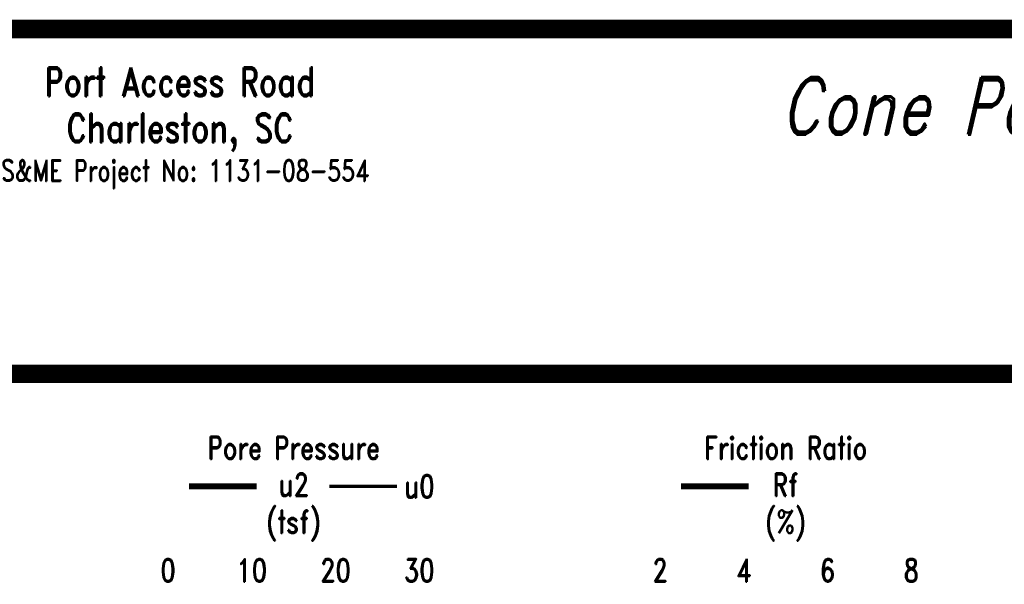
# Model space of a CAD drawing. Extents: x 0 to 10.2, y 0 to 7.6.
# Tile 3 of 4: x 3.4 to 6.6, y 5.8 to 7.6. Entities that reach past the tile are written whole.
import ezdxf
from ezdxf.enums import TextEntityAlignment as Align

# ---------------------------------------------------------------- set-up
doc = ezdxf.new("R2010")
doc.units = 0
doc.linetypes.add('Dash', pattern=[0.12, 0.08, -0.04])
doc.linetypes.add('Solid', pattern=[0])
doc.layers.get('0').update_dxf_attribs({"linetype": 'Solid'})
doc.styles.add('ROMAND', font='romand', dxfattribs={"height": 1})

msp = doc.modelspace()

# ---------------------------------------------------------------- linework, layer by layer
at = {"color": 7, "linetype": 'Solid'}
for points, const_width in [([(0, 0), (10.15, 0), (10.15, 7.625), (0, 7.625), (0, 0)], 0.015), ([(0, 0), (10.15, 0), (10.15, 7.625), (0, 7.625), (0, 0)], 0.015), ([(0, 0), (10.15, 0), (10.15, 7.625), (0, 7.625), (0, 0)], 0.015), ([(0, 0), (10.15, 0), (10.15, 7.625), (0, 7.625), (0, 0)], 0.015), ([(0, 0), (10.15, 0), (10.15, 7.625), (0, 7.625), (0, 0)], 0.015), ([(0, 0), (10.15, 0), (10.15, 7.625), (0, 7.625), (0, 0)], 0.015), ([(0, 0), (10.15, 0), (10.15, 7.625), (0, 7.625), (0, 0)], 0.015), ([(0, 0), (10.15, 0), (10.15, 7.625), (0, 7.625), (0, 0)], 0.015), ([(0, 0), (10.15, 0), (10.15, 7.625), (0, 7.625), (0, 0)], 0.015), ([(0, 0), (10.15, 0), (10.15, 7.625), (0, 7.625), (0, 0)], 0.015), ([(0, 0), (10.15, 0), (10.15, 7.625), (0, 7.625), (0, 0)], 0.015), ([(0, 0), (10.15, 0), (10.15, 7.625), (0, 7.625), (0, 0)], 0.015), ([(0, 0), (10.15, 0), (10.15, 7.625), (0, 7.625), (0, 0)], 0.015), ([(0, 0), (10.15, 0), (10.15, 7.625), (0, 7.625), (0, 0)], 0.015), ([(0, 0), (10.15, 0), (10.15, 7.625), (0, 7.625), (0, 0)], 0.015), ([(0, 0), (10.15, 0), (10.15, 7.625), (0, 7.625), (0, 0)], 0.015), ([(0, 0), (10.15, 0), (10.15, 7.625), (0, 7.625), (0, 0)], 0.015), ([(0, 0), (10.15, 0), (10.15, 7.625), (0, 7.625), (0, 0)], 0.015), ([(0, 0), (10.15, 0), (10.15, 7.625), (0, 7.625), (0, 0)], 0.015), ([(0, 0), (10.15, 0), (10.15, 7.625), (0, 7.625), (0, 0)], 0.015), ([(0, 0), (10.15, 0), (10.15, 7.625), (0, 7.625), (0, 0)], 0.015), ([(0, 0), (10.15, 0), (10.15, 7.625), (0, 7.625), (0, 0)], 0.015), ([(0.015, 7.62), (10.135, 7.62)], 0.03), ([(0.015, 7.59), (10.135, 7.59)], 0.03), ([(0.015, 6.5), (10.135, 6.5)], 0.03), ([(0.015, 6.47), (10.135, 6.47)], 0.03)]:
    msp.add_lwpolyline(points, dxfattribs=dict(at, const_width=const_width))
at = {"color": 132, "linetype": 'Solid', "const_width": 0.02}
msp.add_lwpolyline([(3.936, 6.12), (4.156, 6.12)], dxfattribs=at)
at = {"color": 132, "linetype": 'Dash', "const_width": 0.01}
msp.add_lwpolyline([(4.3918676, 6.12), (4.6118676, 6.12)], dxfattribs=at)
at = {"color": 205, "linetype": 'Solid', "const_width": 0.02}
msp.add_lwpolyline([(5.534, 6.12), (5.754, 6.12)], dxfattribs=at)

# ---------------------------------------------------------------- texts
at = {"color": 7, "style": 'ROMAND', "width": 0.78}
for s, height, p in [('Port Access Road', 0.093, (3.9068422, 7.48)), ('Charleston, SC', 0.093, (3.9068422, 7.33)), ('S&ME Project No: 1131-08-554', 0.06975, (3.9068422, 7.18))]:
    msp.add_text(s, height=height, dxfattribs=at).set_placement(p, align=Align.TOP_CENTER)
at = {"color": 7, "style": 'ROMAND', "oblique": 13, "width": 0.78}
msp.add_text('Cone Penetration Test', height=0.186, dxfattribs=at).set_placement((5.8568422, 7.355), align=Align.MIDDLE_LEFT)
at = {"color": 7, "style": 'ROMAND', "width": 0.78}
for s, p in [('Pore Pressure', (4.276, 6.245)), ('Friction Ratio', (5.874, 6.245)), ('u2', (4.276, 6.125)), ('u0', (4.684, 6.12)), ('Rf', (5.874, 6.125)), ('(tsf)', (4.276, 6.005)), ('(%)', (5.874, 6.005))]:
    msp.add_text(s, height=0.0744, dxfattribs=at).set_placement(p, align=Align.MIDDLE_CENTER)
for s, p in [('0', (3.868, 5.81)), ('0', (3.868, 5.81)), ('10', (4.14, 5.81)), ('10', (4.14, 5.81)), ('20', (4.412, 5.81)), ('20', (4.412, 5.81)), ('30', (4.684, 5.81)), ('30', (4.684, 5.81)), ('2', (5.466, 5.81)), ('4', (5.738, 5.81)), ('6', (6.01, 5.81)), ('8', (6.282, 5.81))]:
    msp.add_text(s, height=0.0744, dxfattribs=at).set_placement(p, align=Align.CENTER)

doc.saveas('drawing.dxf')
